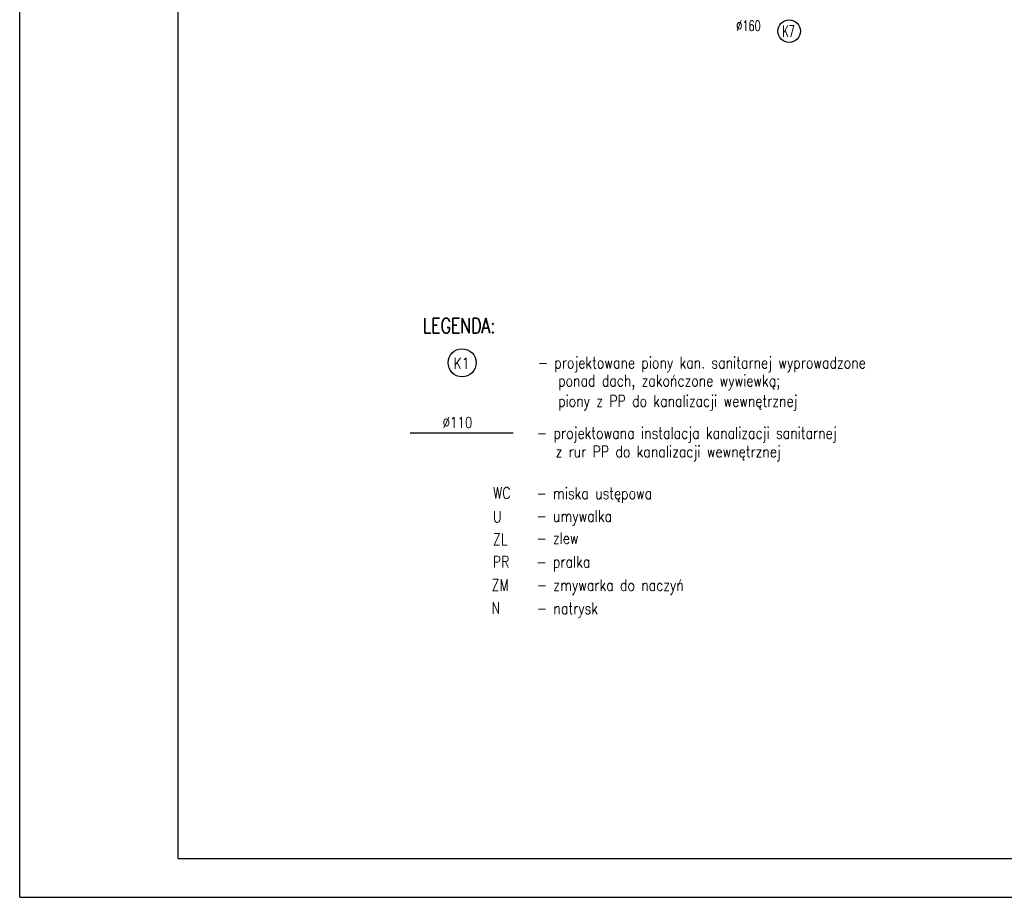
# Model space of a CAD drawing. Extents: x -220312 to -8310, y -91840 to 81907.
# Tile 123 of 128: x -50310 to -34878, y -58245 to -44486. Entities that reach past the tile are written whole.
import ezdxf
from ezdxf.enums import TextEntityAlignment as Align

# ---------------------------------------------------------------- set-up
doc = ezdxf.new("R2010")
doc.units = 0
doc.header["$MEASUREMENT"] = 0
for name, color, linetype, lineweight in [('#IS_kanS', 34, 'Continuous', 30), ('#kan.san', 34, 'Continuous', 30), ('#ks', 34, 'Continuous', 30)]:
    doc.layers.add(name, color=color, linetype=linetype, lineweight=lineweight)
for name, color, linetype in [('#opisy', 252, 'Continuous'), ('_opis', 3, 'Continuous'), ('_TABELA', 7, 'Continuous'), ('IS kan. pion', 3, 'Continuous')]:
    doc.layers.add(name, color=color, linetype=linetype)
doc.styles.add('ROMANS', font='romans.shx', dxfattribs={"width": 0.85, "height": 0.11})

# ---------------------------------------------------------------- blocks, each defined once
blk = doc.blocks.new('A$C382C6C0C')
at = {"layer": '#ks', "color": 7, "lineweight": -3}
for p, q in [((-248.5, -2909), (-248.5, 61)), ((0, -2848), (0, 0)), ((0, -2848), (3890.5, -2848)), ((-248.5, -2909), (3951.5, -2909))]:
    blk.add_line(p, q, dxfattribs=at)

msp = doc.modelspace()

# ---------------------------------------------------------------- linework, layer by layer
at = {"layer": '#kan.san', "color": 34}
msp.add_line((-44191, -50962), (-42575, -50962), dxfattribs=at)
at = {"color": 7, "lineweight": -3}
msp.add_circle((-38249, -44666), 176, dxfattribs=at)
at = {"layer": '_opis', "color": 7}
msp.add_circle((-43376, -49865), 220, dxfattribs=at)

# ---------------------------------------------------------------- block references
at = {"layer": '#ks', "color": 1, "lineweight": 35, "xscale": 10, "yscale": 10, "zscale": 10}
msp.add_blockref('A$C382C6C0C', (-47825, -29155), dxfattribs=at)

# ---------------------------------------------------------------- texts
at = {"layer": '#IS_kanS', "color": 7, "style": 'ROMANS', "width": 0.8}
msp.add_text('K1', height=175.6, dxfattribs=at).set_placement((-43384, -49873), align=Align.MIDDLE_CENTER)
at = {"layer": '#opisy', "color": 7, "style": 'ROMANS', "width": 0.8}
for s, height, p in [('%%C110', 170, (-43682, -50886)), ('- projektowana instalacja kanalizacji sanitarnej', 180, (-42202, -51056)), (' z rur PP do kanalizacji wewnętrznej', 180, (-42009, -51347)), ('WC', 180, (-42893, -51995)), ('- miska ustępowa ', 180, (-42211, -52001)), ('U', 180, (-42893, -52369)), ('- umywalka', 180, (-42211, -52358)), ('ZL', 180, (-42893, -52723)), ('- zlew', 180, (-42211, -52705)), ('PR', 180, (-42894, -53074)), ('- pralka', 180, (-42212, -53076)), ('- zmywarka do naczyń', 180, (-42204, -53441)), ('ZM', 180, (-42914, -53438)), ('N', 180, (-42914, -53799)), ('- natrysk', 180, (-42204, -53805))]:
    msp.add_text(s, height=height, dxfattribs=at).set_placement(p)
at = {"layer": '_opis', "color": 3, "lineweight": 30, "style": 'ROMANS', "width": 0.6}
msp.add_text('K7', height=180, dxfattribs=at).set_placement((-38355, -44755))
at = {"layer": '_TABELA', "color": 7, "style": 'ROMANS'}
for s, height, width, p in [('%%C160', 160, 0.7, (-39080, -44661)), ('LEGENDA:', 240, 0.75, (-43990, -49403))]:
    msp.add_text(s, height=height, dxfattribs=dict(at, width=width)).set_placement(p)
at = {"layer": 'IS kan. pion', "color": 7, "style": 'ROMANS', "width": 0.8}
for s, p in [('- projektowane piony kan. sanitarnej wyprowadzone', (-42190, -49953)), ('ponad dach, zakończone wywiewką;  ', (-41871, -50235)), ('piony z PP do kanalizacji wewnętrznej', (-41871, -50554))]:
    msp.add_text(s, height=180, dxfattribs=at).set_placement(p)

doc.saveas('drawing.dxf')
